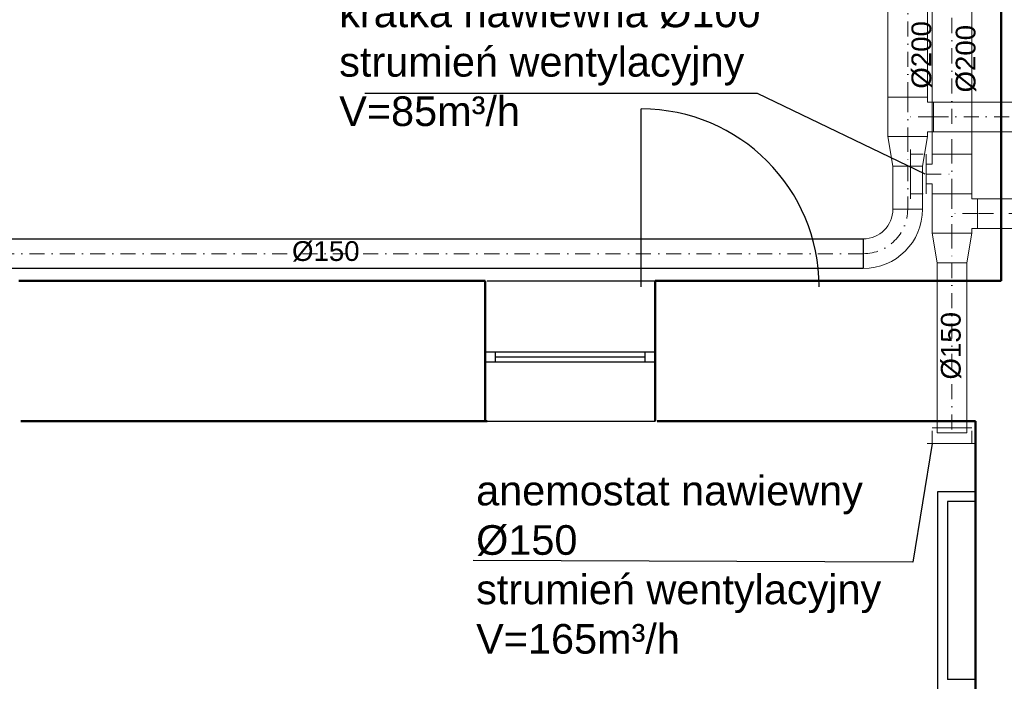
# Model space of a CAD drawing. Header units: millimetres. Extents: x 10990 to 23188, y -38075 to -27370.
# Tile 26 of 29: x 21042 to 21540, y -36206 to -35871. Entities that reach past the tile are written whole.
import ezdxf
from ezdxf.enums import TextEntityAlignment as Align

# ---------------------------------------------------------------- set-up
doc = ezdxf.new("R2010")
doc.units = ezdxf.units.MM
doc.linetypes.add('DASHDOT', pattern=[25.4, 12.7, -6.35, 0, -6.35])
for name, color, linetype, lineweight in [('2DL_PRO_n', 90, 'Continuous', 15), ('2DS_PLS_kan', 30, 'Continuous', 25), ('CP_AXISAC', 7, 'DASHDOT', 15), ('Przekrój', 180, 'Continuous', 50)]:
    doc.layers.add(name, color=color, linetype=linetype, lineweight=lineweight)
for name, color, linetype in [('A-Instal-G', 7, 'Continuous'), ('Drzwi', 32, 'Continuous'), ('Okna', 40, 'Continuous'), ('Widokowa', 94, 'Continuous')]:
    doc.layers.add(name, color=color, linetype=linetype)
doc.styles.add('Arial', font='arial.ttf')
doc.styles.add('CP_ATTR', font='ROMANS.SHX')

# ---------------------------------------------------------------- blocks, each defined once
blk = doc.blocks.new('RDLAC025f9mm8ut')
for p, q in [((-1, -0.5), (-1, 0.5)), ((-0.8, 0.5), (0, 0.5)), ((0, 0.625), (0, -0.625)), ((0, -0.5), (-0.8, -0.5))]:
    blk.add_line(p, q)
at = {"linetype": 'ByBlock', "style": 'CP_ATTR', "flags": 9}
for tag, p in [('NAME', (-0.092, -0.018)), ('NUMBER', (-0.092, -0.018)), ('GROUP', (-0.092, -0.018)), ('ARTICLE', (-0.092, -0.019)), ('CHARACTER', (-0.092, -0.019)), ('TEMPERATURE', (-0.092, -0.018)), ('FLOW', (-0.092, -0.018)), ('PRODUCT-TYPE', (-0.092, -0.019)), ('ORDER-NO', (-0.092, -0.019)), ('PRODUCER', (-0.092, -0.019)), ('PN', (-0.091, -0.018)), ('OTHER', (-0.091, -0.018)), ('DN', (-0.091, -0.019)), ('POWER', (-0.091, -0.019)), ('VOLTAGE', (-0.091, -0.019))]:
    blk.add_attdef(tag, text='', height=0.00005, dxfattribs=at).set_placement(p, align=Align.MIDDLE_LEFT)
blk = doc.blocks.new('*U1778')
at = {"ltscale": 0.6}
for p, q in [((0, -10), (0, 10)), ((0, 10), (0, 10)), ((0, 10), (5, 10)), ((5, 13), (5, 13)), ((5, 13), (15, 13)), ((5, 10), (5, 13)), ((15, 13), (15, 13)), ((15, 10), (15, 13)), ((20, 10), (15, 10)), ((20, 10), (20, 10)), ((20, 10), (20, -10)), ((0, -10), (0, -10)), ((0, -10), (20, -10)), ((20, -10), (20, -10))]:
    blk.add_line(p, q, dxfattribs=at)
at = {"layer": 'CP_AXISAC', "ltscale": 0.6}
for p, q in [((10, 13), (10, 0)), ((0, 0), (20, 0))]:
    blk.add_line(p, q, dxfattribs=at)
at = {"linetype": 'ByBlock', "ltscale": 0.6, "style": 'CP_ATTR', "flags": 9}
for tag in ['NAME', 'PRODUCER', 'PRODUCT-TYPE', 'ARTICLE', 'FLOW', 'OTHER']:
    blk.add_attdef(tag, (0, 0), '', height=0.0001, dxfattribs=at)
blk = doc.blocks.new('*U1767')
at = {"ltscale": 0.6}
for p, q in [((0, -10), (0, 10)), ((0, 10), (80.79, 10)), ((80.79, 10), (80.79, -10)), ((80.79, -10), (0, -10))]:
    blk.add_line(p, q, dxfattribs=at)
at = {"layer": 'CP_AXISAC', "ltscale": 0.6}
blk.add_line((0, 0), (80.79, 0), dxfattribs=at)
at = {"linetype": 'ByBlock', "ltscale": 0.6, "style": 'CP_ATTR', "flags": 9}
for tag in ['NAME', 'PRODUCER', 'PRODUCT-TYPE', 'ARTICLE', 'FLOW', 'OTHER']:
    blk.add_attdef(tag, (0, 0), '', height=0.0001, dxfattribs=at)
blk = doc.blocks.new('*U1781')
at = {"ltscale": 0.6}
for p, q in [((0, -10), (0, 10)), ((0, 10), (0, 10)), ((0, 10), (2.5, 10)), ((2.5, 13), (2.5, 13)), ((2.5, 13), (17.5, 13)), ((2.5, 10), (2.5, 13)), ((17.5, 13), (17.5, 13)), ((17.5, 10), (17.5, 13)), ((20, 10), (17.5, 10)), ((20, 10), (20, 10)), ((20, 10), (20, -10)), ((0, -10), (0, -10)), ((0, -10), (20, -10)), ((20, -10), (20, -10))]:
    blk.add_line(p, q, dxfattribs=at)
at = {"layer": 'CP_AXISAC', "ltscale": 0.6}
for p, q in [((10, 13), (10, 0)), ((0, 0), (20, 0))]:
    blk.add_line(p, q, dxfattribs=at)
at = {"linetype": 'ByBlock', "ltscale": 0.6, "style": 'CP_ATTR', "flags": 9}
for tag in ['NAME', 'PRODUCER', 'PRODUCT-TYPE', 'ARTICLE', 'FLOW', 'OTHER']:
    blk.add_attdef(tag, (0, 0), '', height=0.0001, dxfattribs=at)
blk = doc.blocks.new('*U1784')
at = {"ltscale": 0.6}
for p, q in [((0, -10), (0, 10)), ((0, 10), (0, 10)), ((0, 10), (15, 7.5)), ((15, 7.5), (15, 7.5)), ((15, 7.5), (15, -7.5)), ((0, -10), (15, -7.5)), ((15, -7.5), (15, -7.5)), ((0, -10), (0, -10))]:
    blk.add_line(p, q, dxfattribs=at)
at = {"layer": 'CP_AXISAC', "ltscale": 0.6}
blk.add_line((0, 0), (15, 0), dxfattribs=at)
at = {"linetype": 'ByBlock', "ltscale": 0.6, "style": 'CP_ATTR', "flags": 9}
for tag in ['NAME', 'PRODUCER', 'PRODUCT-TYPE', 'ARTICLE', 'FLOW', 'OTHER']:
    blk.add_attdef(tag, (0, 0), '', height=0.0001, dxfattribs=at)
blk = doc.blocks.new('*U1794')
at = {"ltscale": 0.6}
for p, q in [((0, -7.5), (0, 7.5)), ((0, 7.5), (85.92, 7.5)), ((85.92, 7.5), (85.92, -7.5)), ((85.92, -7.5), (0, -7.5))]:
    blk.add_line(p, q, dxfattribs=at)
at = {"layer": 'CP_AXISAC', "ltscale": 0.6}
blk.add_line((0, 0), (85.92, 0), dxfattribs=at)
at = {"linetype": 'ByBlock', "ltscale": 0.6, "style": 'CP_ATTR', "flags": 9}
for tag in ['NAME', 'PRODUCER', 'PRODUCT-TYPE', 'ARTICLE', 'FLOW', 'OTHER']:
    blk.add_attdef(tag, (0, 0), '', height=0.0001, dxfattribs=at)
blk = doc.blocks.new('*U1853')
at = {"ltscale": 0.6}
for p, q in [((0, -10), (0, 10)), ((0, 10), (0, 10)), ((0, 10), (2.5, 10)), ((2.5, 13), (2.5, 13)), ((2.5, 13), (17.5, 13)), ((2.5, 10), (2.5, 13)), ((17.5, 13), (17.5, 13)), ((17.5, 10), (17.5, 13)), ((20, 10), (17.5, 10)), ((20, 10), (20, 10)), ((20, 10), (20, -10)), ((0, -10), (0, -10)), ((0, -10), (20, -10)), ((20, -10), (20, -10))]:
    blk.add_line(p, q, dxfattribs=at)
at = {"layer": 'CP_AXISAC', "ltscale": 0.6}
for p, q in [((10, 13), (10, 0)), ((0, 0), (20, 0))]:
    blk.add_line(p, q, dxfattribs=at)
at = {"linetype": 'ByBlock', "ltscale": 0.6, "style": 'CP_ATTR', "flags": 9}
for tag in ['NAME', 'PRODUCER', 'PRODUCT-TYPE', 'ARTICLE', 'FLOW', 'OTHER']:
    blk.add_attdef(tag, (0, 0), '', height=0.0001, dxfattribs=at)
blk = doc.blocks.new('*U1854')
at = {"ltscale": 0.6}
for p, q in [((15, 22.5), (15, 22.5)), ((15, 22.5), (30, 22.5)), ((30, 22.5), (30, 22.5)), ((0, -7.5), (0, 7.5)), ((0, 7.5), (0, 7.5)), ((0, -7.5), (0, -7.5))]:
    blk.add_line(p, q, dxfattribs=at)
for radius in [30, 15]:
    blk.add_arc((0, 22.5), radius, 270, 0, dxfattribs=at)
at = {"layer": 'CP_AXISAC', "ltscale": 0.6}
blk.add_arc((0, 22.5), 22.5, 270, 0, dxfattribs=at)
at = {"linetype": 'ByBlock', "ltscale": 0.6, "style": 'CP_ATTR', "flags": 9}
for tag in ['NAME', 'PRODUCER', 'PRODUCT-TYPE', 'ARTICLE', 'FLOW', 'OTHER']:
    blk.add_attdef(tag, (0, 0), '', height=0.0001, dxfattribs=at)
blk = doc.blocks.new('*U1863')
at = {"ltscale": 0.6}
for p, q in [((0, -7.5), (0, 7.5)), ((0, 7.5), (21.74, 7.5)), ((21.74, 7.5), (21.74, -7.5)), ((21.74, -7.5), (0, -7.5))]:
    blk.add_line(p, q, dxfattribs=at)
at = {"layer": 'CP_AXISAC', "ltscale": 0.6}
blk.add_line((0, 0), (21.74, 0), dxfattribs=at)
at = {"linetype": 'ByBlock', "ltscale": 0.6, "style": 'CP_ATTR', "flags": 9}
for tag in ['NAME', 'PRODUCER', 'PRODUCT-TYPE', 'ARTICLE', 'FLOW', 'OTHER']:
    blk.add_attdef(tag, (0, 0), '', height=0.0001, dxfattribs=at)
blk = doc.blocks.new('*U1872')
at = {"ltscale": 0.6}
for p, q in [((0, -7.5), (0, 7.5)), ((0, 7.5), (118.34, 7.5)), ((118.34, 7.5), (118.34, -7.5)), ((118.34, -7.5), (0, -7.5))]:
    blk.add_line(p, q, dxfattribs=at)
at = {"layer": 'CP_AXISAC', "ltscale": 0.6}
blk.add_line((0, 0), (118.34, 0), dxfattribs=at)
at = {"linetype": 'ByBlock', "ltscale": 0.6, "style": 'CP_ATTR', "flags": 9}
for tag in ['NAME', 'PRODUCER', 'PRODUCT-TYPE', 'ARTICLE', 'FLOW', 'OTHER']:
    blk.add_attdef(tag, (0, 0), '', height=0.0001, dxfattribs=at)
blk = doc.blocks.new('*U1903')
at = {"ltscale": 0.6}
for p, q in [((0, -10), (0, 10)), ((0, 10), (48.6, 10)), ((48.6, 10), (48.6, -10)), ((48.6, -10), (0, -10))]:
    blk.add_line(p, q, dxfattribs=at)
at = {"layer": 'CP_AXISAC', "ltscale": 0.6}
blk.add_line((0, 0), (48.6, 0), dxfattribs=at)
at = {"linetype": 'ByBlock', "ltscale": 0.6, "style": 'CP_ATTR', "flags": 9}
for tag in ['NAME', 'PRODUCER', 'PRODUCT-TYPE', 'ARTICLE', 'FLOW', 'OTHER']:
    blk.add_attdef(tag, (0, 0), '', height=0.0001, dxfattribs=at)
blk = doc.blocks.new('*U1921')
at = {"ltscale": 0.6}
for p, q in [((0, -7.5), (0, 7.5)), ((0, 7.5), (54.13, 7.5)), ((54.13, 7.5), (54.13, -7.5)), ((54.13, -7.5), (0, -7.5))]:
    blk.add_line(p, q, dxfattribs=at)
at = {"layer": 'CP_AXISAC', "ltscale": 0.6}
blk.add_line((0, 0), (54.13, 0), dxfattribs=at)
at = {"linetype": 'ByBlock', "ltscale": 0.6, "style": 'CP_ATTR', "flags": 9}
for tag in ['NAME', 'PRODUCER', 'PRODUCT-TYPE', 'ARTICLE', 'FLOW', 'OTHER']:
    blk.add_attdef(tag, (0, 0), '', height=0.0001, dxfattribs=at)

msp = doc.modelspace()

# ---------------------------------------------------------------- linework, layer by layer
at = {"ltscale": 0.6}
for p, q in [((20651.46, -35982.13), (21469.03, -35982.13)), ((21469.03, -35982.13), (21469.03, -35997.13)), ((21469.03, -35997.13), (20651.46, -35997.13))]:
    msp.add_line(p, q, dxfattribs=at)
at = {"layer": '2DS_PLS_kan', "lineweight": 25}
for p, q in [((21415.5, -35908.55), (21216.88, -35908.55)), ((21500.41, -35949.32), (21415.5, -35908.55)), ((21503.91, -36085.74), (21494.13, -36145.83)), ((21494.13, -36145.83), (21271.65, -36144.98))]:
    msp.add_line(p, q, dxfattribs=at)
at = {"layer": 'A-Instal-G'}
for p, q in [((21506.63, -36110.08), (21506.63, -36620.08)), ((21525.78, -36110.08), (21506.63, -36110.08)), ((21525.78, -36115.08), (21511.63, -36115.08)), ((21511.63, -36115.08), (21511.63, -36205.08)), ((21525.78, -36205.08), (21511.63, -36205.08))]:
    msp.add_line(p, q, dxfattribs=at)
at = {"layer": 'CP_AXISAC', "ltscale": 0.6}
msp.add_line((21469.03, -35989.63), (20651.46, -35989.63), dxfattribs=at)
at = {"layer": 'Drzwi'}
msp.add_line((21356.78, -36006.4), (21356.78, -35916.4), dxfattribs=at)
msp.add_arc((21356.72, -36006.45), 90.06, 0.0371, 89.9629, dxfattribs=at)
at = {"layer": 'Okna'}
for p, q in [((21363.78, -36039.4), (21277.78, -36039.4)), ((21282.78, -36039.4), (21282.78, -36044.4)), ((21358.78, -36044.4), (21358.78, -36039.4)), ((21277.78, -36044.4), (21363.78, -36044.4)), ((21282.78, -36041.9), (21358.78, -36041.9))]:
    msp.add_line(p, q, dxfattribs=at)
at = {"layer": 'Przekrój'}
for p, q in [((21538.78, -35750.4), (21538.78, -36003.4)), ((21277.78, -36003.4), (21041.78, -36003.4)), ((21277.78, -36003.4), (21277.78, -36074.4)), ((21363.78, -36074.4), (21363.78, -36003.4)), ((21538.78, -36003.4), (21363.78, -36003.4)), ((21363.78, -36074.4), (21363.78, -36044.4)), ((21278.78, -36074.4), (21042.78, -36074.4)), ((21525.78, -36074.4), (21364.78, -36074.4)), ((21525.78, -36643.4), (21525.78, -36074.4))]:
    msp.add_line(p, q, dxfattribs=at)
at = {"layer": 'Widokowa'}
for p, q in [((21278.78, -36003.4), (21363.78, -36003.4)), ((21278.78, -36074.4), (21363.78, -36074.4))]:
    msp.add_line(p, q, dxfattribs=at)

# ---------------------------------------------------------------- block references
at = {"layer": '2DL_PRO_n'}
for name, p, rotation in [('*U1767', (21513.91, -35939.32), 90), ('*U1903', (21491.53, -35910.39), 90), ('*U1863', (21491.53, -35945.39), 270), ('*U1921', (21581.04, -35969.32), 180), ('*U1794', (21513.91, -35994.32), 270)]:
    msp.add_blockref(name, p, dxfattribs=dict(at, rotation=rotation))
at = {"layer": '2DL_PRO_n', "zscale": 20}
for name, p, rotation in [('*U1853', (21491.53, -35910.39), 270), ('*U1784', (21491.53, -35930.39), 270), ('*U1778', (21513.91, -35959.32), 90), ('*U1781', (21513.91, -35959.32), 270), ('*U1784', (21513.91, -35979.32), 270)]:
    msp.add_blockref(name, p, dxfattribs=dict(at, rotation=rotation))
at = {"layer": '2DL_PRO_n'}
msp.add_blockref('*U1872', (21504.53, -35920.39), dxfattribs=at)
at = {"layer": '2DL_PRO_n', "xscale": 8, "yscale": 20, "zscale": 20}
for p, rotation in [((21492.91, -35949.32), 180), ((21513.91, -36085.74), 270)]:
    msp.add_blockref('RDLAC025f9mm8ut', p, dxfattribs=dict(at, rotation=rotation))
at = {"layer": '2DL_PRO_n', "zscale": 15}
msp.add_blockref('*U1854', (21469.03, -35989.63), dxfattribs=at)

# ---------------------------------------------------------------- texts
at = {"linetype": 'ByBlock', "ltscale": 0.6, "style": 'CP_ATTR', "flags": 9}
for tag, s in [('NAME', 'Kanał kołowy'), ('PRODUCER', ''), ('PRODUCT-TYPE', ''), ('ARTICLE', ''), ('FLOW', ''), ('OTHER', '')]:
    msp.add_attdef(tag, (21469.03, -35989.63), s, height=0.0001, rotation=180, dxfattribs=at)
at = {"layer": '2DS_PLS_kan', "style": 'Arial'}
for s, p in [('%%C200', (21503.45, -35906.1, 0)), ('%%C200', (21525.83, -35908.04, 0)), ('%%C150', (21518.33, -36053.32, 0))]:
    msp.add_text(s, height=10, rotation=90, dxfattribs=at).set_placement(p)
msp.add_text('%%C150', height=10, dxfattribs=at).set_placement((21180.06, -35993.31, 0))
at = {"layer": '2DS_PLS_kan', "char_height": 15, "width": 218.2602, "attachment_point": 4, "style": 'Arial'}
for s, insert in [('kratka nawiewna %%C100\\Pstrumień wentylacyjny V=85m³/h', (21203.94, -35892.63)), ('anemostat nawiewny %%C150\\Pstrumień wentylacyjny V=165m³/h', (21273.21, -36147.14))]:
    msp.add_mtext(s, dxfattribs=dict(at, insert=insert))

doc.saveas('drawing.dxf')
